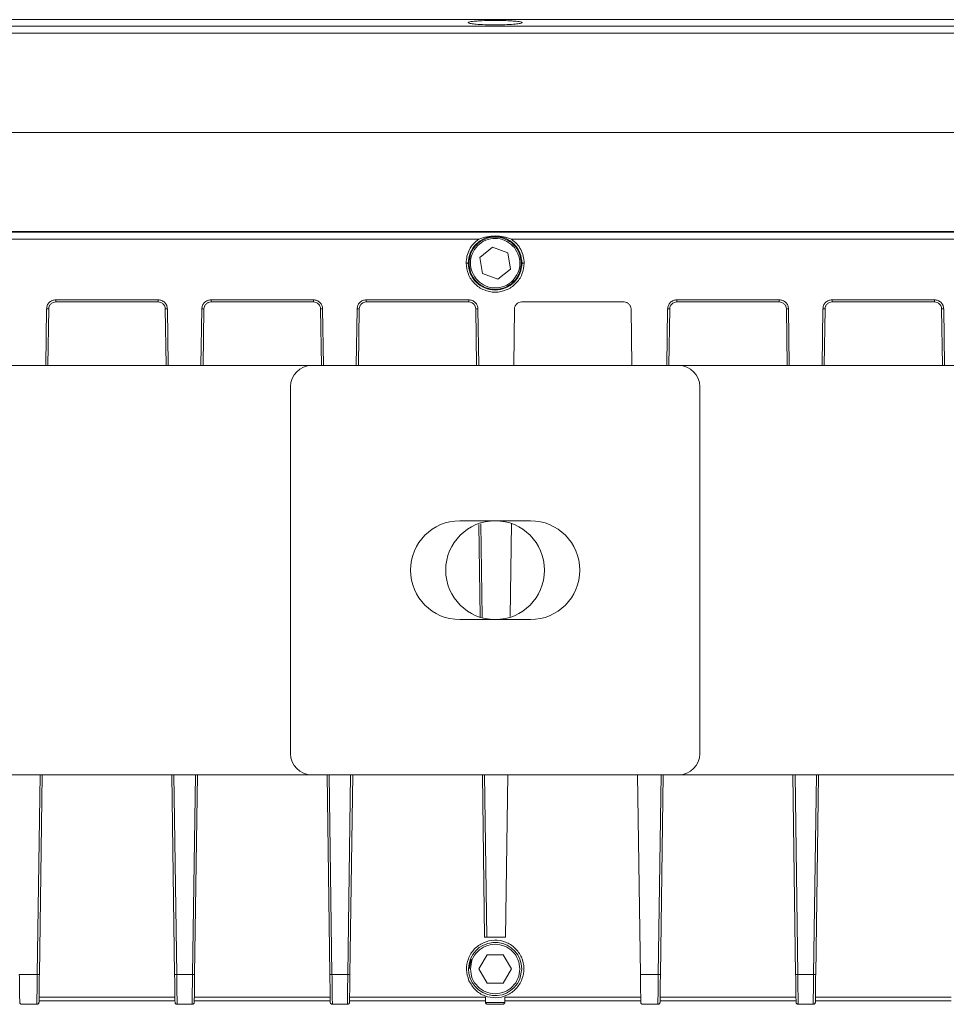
# Model space of a CAD drawing. Header units: millimetres. Extents: x -806 to 2023, y 502 to 1658.
# Tile 8 of 53: x -8 to 124, y 502 to 642. Entities that reach past the tile are written whole.
import ezdxf

# ---------------------------------------------------------------- set-up
doc = ezdxf.new("R2010")
doc.units = ezdxf.units.MM

# ---------------------------------------------------------------- blocks, each defined once
blk = doc.blocks.new('Drawing View11')
at = {"color": 7, "linetype": 'Continuous', "lineweight": 18}
for p, q in [((-108.82, 44.96), (466.18, 44.96)), ((466.18, 44.04), (-108.82, 44.04)), ((174.85, 44.54), (174.85, 44.53)), ((182.51, 44.53), (182.51, 44.54)), ((466.18, 43.05), (-108.82, 43.05)), ((466.18, 28.96), (-108.82, 28.96)), ((-5.62, 14.96), (362.98, 14.96)), ((-4.31, 14.95), (361.67, 14.95)), ((361.57, 14.84), (-4.21, 14.84)), ((93.01, 13.84), (176.35, 13.84)), ((176.52, 11.28), (178.31, 12.74)), ((178.31, 12.74), (180.47, 11.91)), ((181.01, 13.84), (264.35, 13.84)), ((176.89, 9), (176.52, 11.28)), ((180.47, 11.91), (180.84, 9.63)), ((174.98, 10.46), (174.87, 10.46)), ((182.49, 10.46), (182.39, 10.46)), ((179.05, 8.18), (176.89, 9)), ((180.84, 9.63), (179.05, 8.18)), ((116.42, 5.26), (130.94, 5.26)), ((116.42, 4.96), (130.94, 4.96)), ((138.42, 5.26), (152.94, 5.26)), ((138.42, 4.96), (152.94, 4.96)), ((160.42, 5.26), (174.94, 5.26)), ((160.42, 4.96), (174.94, 4.96)), ((182.42, 4.96), (196.94, 4.96)), ((204.42, 5.26), (218.94, 5.26)), ((204.42, 4.96), (218.94, 4.96)), ((226.42, 5.26), (240.94, 5.26)), ((226.42, 4.96), (240.94, 4.96)), ((115, -4.04), (115.12, 3.97)), ((115.31, -4.04), (115.42, 3.97)), ((131.94, 3.97), (132.06, -4.04)), ((132.24, 3.97), (132.36, -4.04)), ((137, -4.04), (137.12, 3.97)), ((137.31, -4.04), (137.42, 3.97)), ((153.94, 3.97), (154.06, -4.04)), ((154.24, 3.97), (154.36, -4.04)), ((159, -4.04), (159.12, 3.97)), ((159.31, -4.04), (159.42, 3.97)), ((175.94, 3.97), (176.06, -4.04)), ((176.24, 3.97), (176.36, -4.04)), ((181.31, -4.04), (181.42, 3.97)), ((197.94, 3.97), (198.06, -4.04)), ((203, -4.04), (203.12, 3.97)), ((203.31, -4.04), (203.42, 3.97)), ((219.94, 3.97), (220.06, -4.04)), ((220.24, 3.97), (220.36, -4.04)), ((225, -4.04), (225.12, 3.97)), ((225.31, -4.04), (225.42, 3.97)), ((241.94, 3.97), (242.06, -4.04)), ((242.24, 3.97), (242.36, -4.04)), ((84.68, -4.04), (152.68, -4.04)), ((152.68, -4.04), (204.68, -4.04)), ((204.68, -4.04), (272.68, -4.04)), ((149.68, -59.04), (149.68, -7.04)), ((207.68, -7.04), (207.68, -59.04)), ((173.68, -26.04), (183.68, -26.04)), ((176.67, -26.49), (176.85, -39.69)), ((180.81, -39.59), (180.99, -26.48)), ((176.37, -26.58), (176.55, -39.64)), ((183.68, -40.04), (173.68, -40.04)), ((152.68, -62.04), (84.68, -62.04)), ((113.8, -90.31), (114.2, -62.04)), ((114.1, -90.31), (114.5, -62.04)), ((132.87, -62.04), (133.26, -90.31)), ((133.17, -62.04), (133.56, -90.31)), ((135.8, -90.31), (136.2, -62.04)), ((136.1, -90.31), (136.5, -62.04)), ((204.68, -62.04), (152.68, -62.04)), ((154.87, -62.04), (155.26, -90.31)), ((155.17, -62.04), (155.56, -90.31)), ((157.8, -90.31), (158.2, -62.04)), ((158.1, -90.31), (158.5, -62.04)), ((176.87, -62.04), (177.19, -85.04)), ((177.17, -62.04), (177.49, -85.04)), ((180.17, -85.04), (180.5, -62.04)), ((198.87, -62.04), (199.26, -90.31)), ((201.8, -90.31), (202.2, -62.04)), ((202.1, -90.31), (202.5, -62.04)), ((272.68, -62.04), (204.68, -62.04)), ((220.87, -62.04), (221.26, -90.31)), ((221.17, -62.04), (221.56, -90.31)), ((223.8, -90.31), (224.2, -62.04)), ((224.1, -90.31), (224.5, -62.04)), ((177.49, -85.04), (180.17, -85.04)), ((176.37, -89.54), (177.53, -87.54)), ((177.53, -87.54), (179.84, -87.54)), ((179.84, -87.54), (180.99, -89.54)), ((175.26, -88.13), (174.98, -89.54)), ((111.26, -90.31), (113.8, -90.31)), ((133.56, -90.31), (135.8, -90.31)), ((155.56, -90.31), (157.8, -90.31)), ((177.53, -91.54), (176.37, -89.54)), ((180.99, -89.54), (179.84, -91.54)), ((182.45, -89.54), (182.17, -90.99)), ((199.26, -90.31), (201.8, -90.31)), ((221.56, -90.31), (223.8, -90.31)), ((179.84, -91.54), (177.53, -91.54)), ((111.62, -94.54), (113.75, -94.54)), ((114.05, -94.04), (133.31, -94.04)), ((114.06, -93.54), (133.31, -93.54)), ((133.62, -94.54), (135.75, -94.54)), ((136.05, -94.04), (155.31, -94.04)), ((136.06, -93.54), (155.31, -93.54)), ((155.62, -94.54), (157.75, -94.54)), ((158.05, -94.04), (177.31, -94.04)), ((158.06, -93.54), (177.31, -93.54)), ((177.31, -93.54), (177.32, -94.28)), ((177.32, -94.29), (180.04, -94.29)), ((177.62, -94.54), (179.75, -94.54)), ((180.04, -94.28), (180.05, -93.54)), ((180.05, -93.54), (199.31, -93.54)), ((180.05, -94.04), (199.31, -94.04)), ((199.62, -94.54), (201.75, -94.54)), ((202.05, -94.04), (221.31, -94.04)), ((202.06, -93.54), (221.31, -93.54)), ((221.62, -94.54), (223.75, -94.54)), ((224.05, -94.04), (243.31, -94.04)), ((224.06, -93.54), (243.31, -93.54))]:
    blk.add_line(p, q, dxfattribs=at)
blk.add_circle((178.68, -33.04), 7, dxfattribs=at)
for centre, radius, start, end in [((152.68, -7.04), 3, 90, 180), ((204.68, -7.04), 3, 0, 90), ((173.68, -33.04), 7, 90, 270), ((183.68, -33.04), 7, 270, 90), ((152.68, -59.04), 3, 180, 270), ((204.68, -59.04), 3, 270, 0), ((178.68, -89.54), 3.77, 360, 337.5)]:
    blk.add_arc(centre, radius, start, end, dxfattribs=at)
for points, knots in [([(182.51, 44.54), (182.49, 44.56), (182.45, 44.61), (182.13, 44.68), (181.67, 44.73), (180.95, 44.79), (179.94, 44.84), (178.68, 44.87), (177.42, 44.84), (176.41, 44.79), (175.69, 44.73), (175.24, 44.68), (174.91, 44.61), (174.87, 44.56), (174.85, 44.54)], [0, 0, 0, 0, 0.077669, 0.151039, 0.220104, 0.284862, 0.400956, 0.5, 0.599027, 0.715116, 0.779874, 0.848944, 0.922321, 1, 1, 1, 1]), ([(174.85, 44.53), (174.89, 44.5), (174.94, 44.46), (175.31, 44.38), (176.01, 44.3), (177.19, 44.24), (178.63, 44.21), (180.09, 44.24), (181.3, 44.3), (182.03, 44.38), (182.41, 44.46), (182.47, 44.5), (182.51, 44.53)], [0, 0, 0, 0, 0.0752261, 0.1417303, 0.2482171, 0.375045, 0.495615, 0.6174146, 0.7451795, 0.8544759, 0.9227577, 1, 1, 1, 1]), ([(176.35, 13.84), (176.73, 13.98), (177.48, 14.25), (178.28, 14.3), (178.68, 14.32)], [0, 0, 0, 0, 0.492751, 1, 1, 1, 1]), ([(178.68, 14.32), (179.09, 14.3), (179.88, 14.25), (180.64, 13.98), (181.01, 13.84)], [0, 0, 0, 0, 0.50725, 1, 1, 1, 1]), ([(177.19, -85.04), (177.19, -85.04), (177.2, -85.04), (177.24, -85.04), (177.3, -85.04), (177.35, -85.04), (177.42, -85.04), (177.46, -85.04), (177.49, -85.04)], [0, 0, 0, 0, 0.198608, 0.430995, 0.560469, 0.698466, 0.844978, 1, 1, 1, 1]), ([(111.26, -90.31), (111.27, -90.78), (111.28, -91.65), (111.3, -93.07), (111.31, -93.8), (111.32, -94.25)], [0, 0, 0, 0, 0.309276, 0.5794079, 1, 1, 1, 1]), ([(133.56, -90.31), (133.57, -90.73), (133.58, -91.57), (133.59, -92.75), (133.61, -93.79), (133.61, -94.29), (133.62, -94.54)], [0, 0, 0, 0, 0.25, 0.500001, 0.750001, 1, 1, 1, 1]), ([(155.56, -90.31), (155.57, -90.73), (155.58, -91.57), (155.59, -92.75), (155.61, -93.79), (155.61, -94.29), (155.62, -94.54)], [0, 0, 0, 0, 0.25, 0.500001, 0.750001, 1, 1, 1, 1]), ([(199.26, -90.31), (199.27, -90.78), (199.28, -91.65), (199.3, -93.07), (199.31, -93.8), (199.32, -94.25)], [0, 0, 0, 0, 0.309276, 0.579408, 1, 1, 1, 1]), ([(221.56, -90.31), (221.57, -90.73), (221.58, -91.57), (221.59, -92.75), (221.61, -93.79), (221.61, -94.29), (221.62, -94.54)], [0, 0, 0, 0, 0.25, 0.500001, 0.750001, 1, 1, 1, 1]), ([(113.75, -94.54), (113.75, -94.33), (113.75, -93.89), (113.76, -93.29), (113.77, -92.98)], [0, 0, 0, 0, 0.5, 1, 1, 1, 1]), ([(135.75, -94.54), (135.75, -94.33), (135.75, -93.89), (135.76, -93.28), (135.77, -92.97)], [0, 0, 0, 0, 0.5, 1, 1, 1, 1]), ([(157.75, -94.54), (157.75, -94.33), (157.75, -93.89), (157.76, -93.28), (157.77, -92.97)], [0, 0, 0, 0, 0.5, 1, 1, 1, 1]), ([(201.75, -94.54), (201.75, -94.33), (201.75, -93.89), (201.76, -93.29), (201.77, -92.98)], [0, 0, 0, 0, 0.5, 1, 1, 1, 1]), ([(223.75, -94.54), (223.75, -94.33), (223.75, -93.89), (223.76, -93.28), (223.77, -92.97)], [0, 0, 0, 0, 0.5, 1, 1, 1, 1]), ([(111.32, -94.25), (111.32, -94.29), (111.33, -94.37), (111.39, -94.45), (111.45, -94.5), (111.5, -94.52), (111.56, -94.54), (111.6, -94.54), (111.62, -94.54)], [0, 0, 0, 0, 0.323398, 0.591891, 0.71074, 0.815567, 0.910885, 1, 1, 1, 1]), ([(113.75, -94.54), (113.78, -94.54), (113.84, -94.53), (113.91, -94.5), (113.97, -94.45), (114.01, -94.39), (114.04, -94.31), (114.04, -94.27), (114.05, -94.25)], [0, 0, 0, 0, 0.238858, 0.363039, 0.490384, 0.713425, 0.848887, 1, 1, 1, 1]), ([(133.32, -94.25), (133.32, -94.27), (133.32, -94.32), (133.35, -94.39), (133.41, -94.47), (133.5, -94.53), (133.58, -94.54), (133.62, -94.54)], [0, 0, 0, 0, 0.152619, 0.289417, 0.514593, 0.762995, 1, 1, 1, 1]), ([(135.75, -94.54), (135.78, -94.54), (135.84, -94.53), (135.91, -94.5), (135.97, -94.45), (136.01, -94.39), (136.04, -94.31), (136.04, -94.27), (136.05, -94.25)], [0, 0, 0, 0, 0.238854, 0.363036, 0.490384, 0.713425, 0.848887, 1, 1, 1, 1]), ([(155.32, -94.25), (155.32, -94.27), (155.32, -94.32), (155.35, -94.39), (155.41, -94.47), (155.5, -94.53), (155.58, -94.54), (155.62, -94.54)], [0, 0, 0, 0, 0.152619, 0.2894172, 0.5145927, 0.7629951, 1, 1, 1, 1]), ([(157.75, -94.54), (157.78, -94.54), (157.84, -94.53), (157.91, -94.5), (157.97, -94.45), (158.01, -94.39), (158.04, -94.31), (158.04, -94.27), (158.05, -94.25)], [0, 0, 0, 0, 0.2388538, 0.3630362, 0.4903838, 0.7134251, 0.8488869, 1, 1, 1, 1]), ([(177.62, -94.54), (177.6, -94.54), (177.56, -94.54), (177.49, -94.52), (177.41, -94.47), (177.34, -94.39), (177.33, -94.32), (177.32, -94.28)], [0, 0, 0, 0, 0.090017, 0.184638, 0.40871, 0.711769, 1, 1, 1, 1]), ([(180.04, -94.28), (180.04, -94.29), (180.04, -94.33), (180.01, -94.39), (179.96, -94.46), (179.9, -94.5), (179.86, -94.52), (179.8, -94.54), (179.76, -94.54), (179.75, -94.54)], [0, 0, 0, 0, 0.08956, 0.264499, 0.55958, 0.692331, 0.800687, 0.902064, 1, 1, 1, 1]), ([(199.32, -94.25), (199.32, -94.29), (199.33, -94.37), (199.39, -94.45), (199.45, -94.5), (199.5, -94.52), (199.56, -94.54), (199.6, -94.54), (199.62, -94.54)], [0, 0, 0, 0, 0.323398, 0.591891, 0.71074, 0.815567, 0.910885, 1, 1, 1, 1]), ([(201.75, -94.54), (201.78, -94.54), (201.84, -94.53), (201.91, -94.5), (201.97, -94.45), (202.01, -94.39), (202.04, -94.31), (202.04, -94.27), (202.05, -94.25)], [0, 0, 0, 0, 0.238858, 0.363039, 0.490384, 0.713425, 0.848887, 1, 1, 1, 1]), ([(221.32, -94.25), (221.32, -94.27), (221.32, -94.32), (221.35, -94.39), (221.41, -94.47), (221.5, -94.53), (221.58, -94.54), (221.62, -94.54)], [0, 0, 0, 0, 0.152619, 0.289417, 0.514593, 0.762995, 1, 1, 1, 1]), ([(223.75, -94.54), (223.78, -94.54), (223.84, -94.53), (223.91, -94.5), (223.97, -94.45), (224.01, -94.39), (224.04, -94.31), (224.04, -94.27), (224.05, -94.25)], [0, 0, 0, 0, 0.238854, 0.363036, 0.490384, 0.713425, 0.848887, 1, 1, 1, 1])]:
    blk.add_open_spline(points, degree=3, knots=knots, dxfattribs=at)
for points in [[(174.87, 10.46), (174.93, 10.95), (175.04, 11.95), (175.92, 13.22), (177.18, 14.07), (178.68, 14.36), (180.18, 14.07), (181.44, 13.22), (182.32, 11.95), (182.43, 10.95), (182.49, 10.46)], [(182.39, 10.46), (182.33, 10.94), (182.22, 11.91), (181.36, 13.14), (180.14, 13.97), (178.68, 14.26), (177.22, 13.97), (176, 13.14), (175.14, 11.91), (175.03, 10.94), (174.98, 10.46)], [(175.97, 8.25), (175.72, 8.64), (175.22, 9.41), (175.11, 10.83), (175.52, 12.16), (176.41, 13.24), (177.65, 13.9), (179.04, 14.02), (180.41, 13.63), (181.07, 12.99), (181.4, 12.66)], [(174.57, 10.46), (174.6, 10.79), (174.64, 11.45), (175.01, 12.39), (175.57, 13.22), (176.09, 13.64), (176.35, 13.84)], [(181.4, 12.66), (181.64, 12.28), (182.14, 11.5), (182.25, 10.08), (181.84, 8.75), (180.95, 7.67), (179.71, 7.01), (178.32, 6.89), (176.95, 7.28), (176.3, 7.93), (175.97, 8.25)], [(181.01, 13.84), (181.27, 13.64), (181.79, 13.22), (182.35, 12.39), (182.72, 11.45), (182.77, 10.79), (182.79, 10.46)], [(182.79, 10.46), (182.73, 9.92), (182.6, 8.84), (181.65, 7.48), (180.3, 6.56), (178.68, 6.24), (177.07, 6.56), (175.71, 7.48), (174.76, 8.84), (174.63, 9.92), (174.57, 10.46)], [(174.57, 10.46), (174.61, 10.46), (174.69, 10.46), (174.79, 10.46), (174.86, 10.46), (174.87, 10.46), (174.87, 10.46)], [(182.49, 10.46), (182.43, 9.96), (182.32, 8.96), (181.44, 7.69), (180.18, 6.85), (178.68, 6.55), (177.18, 6.85), (175.92, 7.69), (175.04, 8.96), (174.93, 9.96), (174.87, 10.46)], [(174.98, 10.46), (175.03, 9.97), (175.14, 9), (176, 7.77), (177.22, 6.94), (178.68, 6.65), (180.14, 6.94), (181.36, 7.77), (182.22, 9), (182.33, 9.97), (182.39, 10.46)], [(182.49, 10.46), (182.49, 10.46), (182.5, 10.46), (182.57, 10.46), (182.67, 10.46), (182.75, 10.46), (182.79, 10.46)], [(115.12, 3.97), (115.14, 4.14), (115.18, 4.48), (115.48, 4.9), (115.91, 5.2), (116.25, 5.24), (116.42, 5.26)], [(115.42, 3.97), (115.43, 4.1), (115.47, 4.36), (115.7, 4.68), (116.03, 4.91), (116.29, 4.94), (116.42, 4.96)], [(116.42, 5.26), (116.42, 5.22), (116.42, 5.14), (116.42, 5.04), (116.42, 4.97), (116.42, 4.96), (116.42, 4.96)], [(130.94, 5.26), (131.11, 5.24), (131.45, 5.2), (131.88, 4.9), (132.18, 4.48), (132.22, 4.14), (132.24, 3.97)], [(130.94, 5.26), (130.94, 5.22), (130.94, 5.14), (130.94, 5.04), (130.94, 4.97), (130.94, 4.96), (130.94, 4.96)], [(130.94, 4.96), (131.07, 4.94), (131.33, 4.91), (131.66, 4.68), (131.89, 4.36), (131.93, 4.1), (131.94, 3.97)], [(137.12, 3.97), (137.14, 4.14), (137.18, 4.48), (137.48, 4.9), (137.91, 5.2), (138.25, 5.24), (138.42, 5.26)], [(137.42, 3.97), (137.43, 4.1), (137.47, 4.36), (137.7, 4.68), (138.03, 4.91), (138.29, 4.94), (138.42, 4.96)], [(138.42, 5.26), (138.42, 5.22), (138.42, 5.14), (138.42, 5.04), (138.42, 4.97), (138.42, 4.96), (138.42, 4.96)], [(152.94, 5.26), (153.11, 5.24), (153.45, 5.2), (153.88, 4.9), (154.18, 4.48), (154.22, 4.14), (154.24, 3.97)], [(152.94, 5.26), (152.94, 5.22), (152.94, 5.14), (152.94, 5.04), (152.94, 4.97), (152.94, 4.96), (152.94, 4.96)], [(152.94, 4.96), (153.07, 4.94), (153.33, 4.91), (153.66, 4.68), (153.89, 4.36), (153.93, 4.1), (153.94, 3.97)], [(159.12, 3.97), (159.14, 4.14), (159.18, 4.48), (159.48, 4.9), (159.91, 5.2), (160.25, 5.24), (160.42, 5.26)], [(159.42, 3.97), (159.43, 4.1), (159.47, 4.36), (159.7, 4.68), (160.03, 4.91), (160.29, 4.94), (160.42, 4.96)], [(160.42, 5.26), (160.42, 5.22), (160.42, 5.14), (160.42, 5.04), (160.42, 4.97), (160.42, 4.96), (160.42, 4.96)], [(174.94, 5.26), (175.11, 5.24), (175.45, 5.2), (175.88, 4.9), (176.18, 4.48), (176.22, 4.14), (176.24, 3.97)], [(174.94, 5.26), (174.94, 5.22), (174.94, 5.14), (174.94, 5.04), (174.94, 4.97), (174.94, 4.96), (174.94, 4.96)], [(174.94, 4.96), (175.07, 4.94), (175.33, 4.91), (175.66, 4.68), (175.89, 4.36), (175.93, 4.1), (175.94, 3.97)], [(181.42, 3.97), (181.43, 4.1), (181.47, 4.36), (181.7, 4.68), (182.03, 4.91), (182.29, 4.94), (182.42, 4.96)], [(196.94, 4.96), (197.07, 4.94), (197.33, 4.91), (197.66, 4.68), (197.89, 4.36), (197.93, 4.1), (197.94, 3.97)], [(203.12, 3.97), (203.14, 4.14), (203.18, 4.48), (203.48, 4.9), (203.91, 5.2), (204.25, 5.24), (204.42, 5.26)], [(203.42, 3.97), (203.43, 4.1), (203.47, 4.36), (203.7, 4.68), (204.03, 4.91), (204.29, 4.94), (204.42, 4.96)], [(204.42, 5.26), (204.42, 5.22), (204.42, 5.14), (204.42, 5.04), (204.42, 4.97), (204.42, 4.96), (204.42, 4.96)], [(218.94, 5.26), (219.11, 5.24), (219.45, 5.2), (219.88, 4.9), (220.18, 4.48), (220.22, 4.14), (220.24, 3.97)], [(218.94, 5.26), (218.94, 5.22), (218.94, 5.14), (218.94, 5.04), (218.94, 4.97), (218.94, 4.96), (218.94, 4.96)], [(218.94, 4.96), (219.07, 4.94), (219.33, 4.91), (219.66, 4.68), (219.89, 4.36), (219.93, 4.1), (219.94, 3.97)], [(225.12, 3.97), (225.14, 4.14), (225.18, 4.48), (225.48, 4.9), (225.91, 5.2), (226.25, 5.24), (226.42, 5.26)], [(225.42, 3.97), (225.43, 4.1), (225.47, 4.36), (225.7, 4.68), (226.03, 4.91), (226.29, 4.94), (226.42, 4.96)], [(226.42, 5.26), (226.42, 5.22), (226.42, 5.14), (226.42, 5.04), (226.42, 4.97), (226.42, 4.96), (226.42, 4.96)], [(240.94, 5.26), (241.11, 5.24), (241.45, 5.2), (241.88, 4.9), (242.18, 4.48), (242.22, 4.14), (242.24, 3.97)], [(240.94, 5.26), (240.94, 5.22), (240.94, 5.14), (240.94, 5.04), (240.94, 4.97), (240.94, 4.96), (240.94, 4.96)], [(240.94, 4.96), (241.07, 4.94), (241.33, 4.91), (241.66, 4.68), (241.89, 4.36), (241.93, 4.1), (241.94, 3.97)], [(115.12, 3.97), (115.16, 3.97), (115.23, 3.97), (115.33, 3.97), (115.4, 3.97), (115.41, 3.97), (115.42, 3.97)], [(132.24, 3.97), (132.21, 3.97), (132.13, 3.97), (132.03, 3.97), (131.96, 3.97), (131.95, 3.97), (131.94, 3.97)], [(137.12, 3.97), (137.16, 3.97), (137.23, 3.97), (137.33, 3.97), (137.4, 3.97), (137.41, 3.97), (137.42, 3.97)], [(154.24, 3.97), (154.21, 3.97), (154.13, 3.97), (154.03, 3.97), (153.96, 3.97), (153.95, 3.97), (153.94, 3.97)], [(159.12, 3.97), (159.16, 3.97), (159.23, 3.97), (159.33, 3.97), (159.4, 3.97), (159.41, 3.97), (159.42, 3.97)], [(176.24, 3.97), (176.21, 3.97), (176.13, 3.97), (176.03, 3.97), (175.96, 3.97), (175.95, 3.97), (175.94, 3.97)], [(203.12, 3.97), (203.16, 3.97), (203.23, 3.97), (203.33, 3.97), (203.4, 3.97), (203.41, 3.97), (203.42, 3.97)], [(220.24, 3.97), (220.21, 3.97), (220.13, 3.97), (220.03, 3.97), (219.96, 3.97), (219.95, 3.97), (219.94, 3.97)], [(225.12, 3.97), (225.16, 3.97), (225.23, 3.97), (225.33, 3.97), (225.4, 3.97), (225.41, 3.97), (225.42, 3.97)], [(242.24, 3.97), (242.21, 3.97), (242.13, 3.97), (242.03, 3.97), (241.96, 3.97), (241.95, 3.97), (241.94, 3.97)], [(174.96, -91.2), (174.8, -90.69), (174.48, -89.66), (174.79, -88.04), (175.65, -86.67), (176.98, -85.73), (178.57, -85.37), (180.18, -85.64), (181.56, -86.51), (182.5, -87.85), (182.86, -89.44), (182.58, -91.04), (181.71, -92.42), (180.38, -93.36), (178.79, -93.72), (177.19, -93.44), (175.78, -92.59), (175.23, -91.66), (174.96, -91.2)], [(175.18, -89.54), (175.23, -89.09), (175.34, -88.17), (176.15, -87), (177.3, -86.23), (178.68, -85.95), (180.06, -86.23), (181.21, -87), (182.02, -88.17), (182.13, -89.09), (182.18, -89.54)], [(113.77, -92.98), (113.77, -92.56), (113.78, -91.73), (113.79, -90.78), (113.8, -90.31)], [(113.8, -90.31), (113.84, -90.31), (113.92, -90.31), (114.02, -90.31), (114.09, -90.31), (114.1, -90.31), (114.1, -90.31)], [(114.05, -94.25), (114.05, -94.01), (114.06, -93.54), (114.07, -92.57), (114.08, -91.48), (114.09, -90.7), (114.1, -90.31)], [(133.26, -90.31), (133.27, -90.31), (133.27, -90.31), (133.34, -90.31), (133.44, -90.31), (133.52, -90.31), (133.56, -90.31)], [(133.26, -90.31), (133.27, -90.7), (133.28, -91.48), (133.29, -92.57), (133.31, -93.54), (133.31, -94.01), (133.32, -94.25)], [(135.77, -92.97), (135.77, -92.55), (135.78, -91.72), (135.79, -90.78), (135.8, -90.31)], [(135.8, -90.31), (135.84, -90.31), (135.92, -90.31), (136.02, -90.31), (136.09, -90.31), (136.1, -90.31), (136.1, -90.31)], [(136.05, -94.25), (136.05, -94.01), (136.06, -93.54), (136.07, -92.57), (136.08, -91.48), (136.09, -90.7), (136.1, -90.31)], [(155.26, -90.31), (155.27, -90.31), (155.27, -90.31), (155.34, -90.31), (155.44, -90.31), (155.52, -90.31), (155.56, -90.31)], [(155.26, -90.31), (155.27, -90.7), (155.28, -91.48), (155.29, -92.57), (155.31, -93.54), (155.31, -94.01), (155.32, -94.25)], [(157.77, -92.97), (157.77, -92.55), (157.78, -91.72), (157.79, -90.78), (157.8, -90.31)], [(157.8, -90.31), (157.84, -90.31), (157.92, -90.31), (158.02, -90.31), (158.09, -90.31), (158.1, -90.31), (158.1, -90.31)], [(158.05, -94.25), (158.05, -94.01), (158.06, -93.54), (158.07, -92.57), (158.08, -91.48), (158.09, -90.7), (158.1, -90.31)], [(182.18, -89.54), (182.13, -90), (182.02, -90.92), (181.21, -92.08), (180.06, -92.86), (178.68, -93.14), (177.3, -92.86), (176.15, -92.08), (175.34, -90.92), (175.23, -90), (175.18, -89.54)], [(201.77, -92.98), (201.77, -92.56), (201.78, -91.73), (201.79, -90.78), (201.8, -90.31)], [(201.8, -90.31), (201.84, -90.31), (201.92, -90.31), (202.02, -90.31), (202.09, -90.31), (202.1, -90.31), (202.1, -90.31)], [(202.1, -90.31), (202.09, -90.7), (202.08, -91.48), (202.07, -92.57), (202.06, -93.54), (202.05, -94.01), (202.05, -94.25)], [(221.26, -90.31), (221.27, -90.31), (221.27, -90.31), (221.34, -90.31), (221.44, -90.31), (221.52, -90.31), (221.56, -90.31)], [(221.26, -90.31), (221.27, -90.7), (221.28, -91.48), (221.29, -92.57), (221.31, -93.54), (221.31, -94.01), (221.32, -94.25)], [(223.77, -92.97), (223.77, -92.55), (223.78, -91.72), (223.79, -90.78), (223.8, -90.31)], [(223.8, -90.31), (223.84, -90.31), (223.92, -90.31), (224.02, -90.31), (224.09, -90.31), (224.1, -90.31), (224.1, -90.31)], [(224.1, -90.31), (224.09, -90.7), (224.08, -91.48), (224.07, -92.57), (224.06, -93.54), (224.05, -94.01), (224.05, -94.25)]]:
    blk.add_open_spline(points, degree=3, dxfattribs=at)

msp = doc.modelspace()

# ---------------------------------------------------------------- block references
at = {"color": 7, "linetype": 'Continuous', "lineweight": 18}
msp.add_blockref('Drawing View11', (-118.88, 596.69), dxfattribs=at)

doc.saveas('drawing.dxf')
